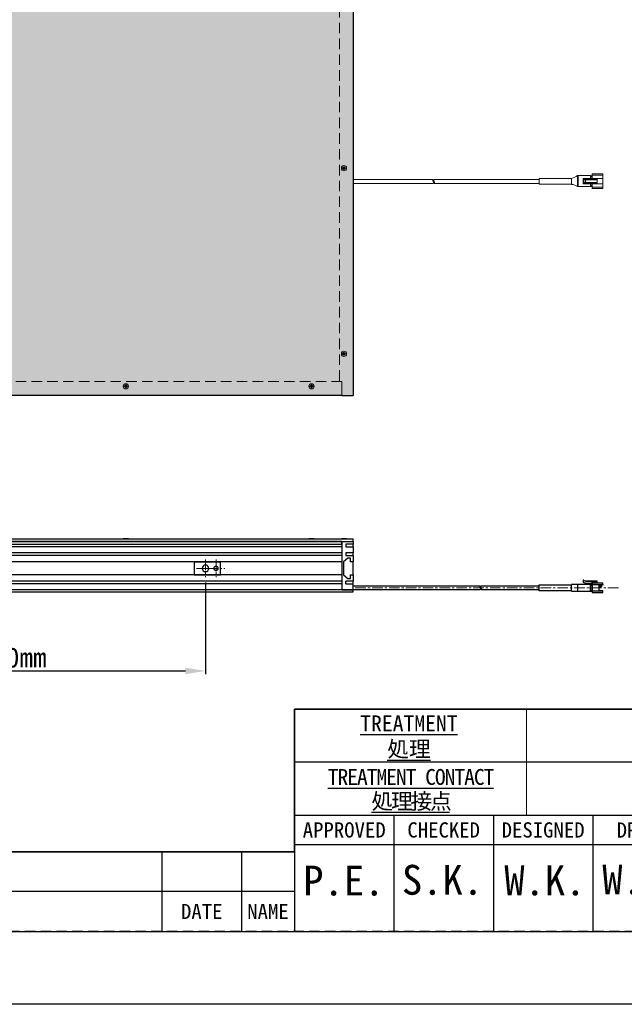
# Model space of a CAD drawing. Header units: millimetres. Extents: x 0 to 420, y 0 to 297.
# Tile 3 of 13: x 185 to 276, y 0 to 148. Entities that reach past the tile are written whole.
import ezdxf
from ezdxf.enums import TextEntityAlignment as Align

# ---------------------------------------------------------------- set-up
doc = ezdxf.new("R2010")
doc.units = ezdxf.units.MM
doc.header["$LTSCALE"] = 0.25
doc.linetypes.add('CENTER', pattern=[50.8, 31.75, -6.35, 6.35, -6.35])
doc.linetypes.add('HIDDEN', pattern=[9.525, 6.35, -3.175])
for name, color, linetype, lineweight in [('BASE', 7, 'Continuous', 25), ('C-SIDE COVER', 7, 'Continuous', 25), ('CABLE 3P', 7, 'Continuous', 20), ('CENTER', 1, 'CENTER', 9), ('DIFFUSER', 4, 'Continuous', 20), ('DIMENSION', 6, 'Continuous', 15), ('HIDDEN', 3, 'HIDDEN', 15), ('MXB8607', 7, 'Continuous', 20), ('SFB-4A6', 7, 'Continuous', 20), ('SIDE COVER', 7, 'Continuous', 25)]:
    doc.layers.add(name, color=color, linetype=linetype, lineweight=lineweight)
doc.layers.add('FORM', color=252, linetype='Continuous')
doc.layers.add('PAPER', color=254, linetype='Continuous', plot=False)
doc.styles.add('VS Standard', font='msgothic.ttc', dxfattribs={"height": 3})
doc.styles.add('VS Standard(小)', font='msgothic.ttc', dxfattribs={"height": 2.4})
doc.dimstyles.new('VS Standard x2', dxfattribs={"dimtxt": 3, "dimasz": 3, "dimexe": 0.5, "dimexo": 0.8, "dimgap": 0.5, "dimtad": 3, "dimlfac": 0.5, "dimrnd": 0.0001, "dimzin": 9, "dimdsep": 46, "dimtxsty": 'VS Standard', "dimcen": 0, "dimclrd": 256, "dimclre": 256, "dimclrt": 256, "dimaunit": 1, "dimadec": 0, "dimazin": 2, "dimtfac": 1, "dimtmove": 0, "dimatfit": 2, "dimfxl": 1, "dimtolj": 1, "dimtzin": 0, "dimarcsym": 0})

# ---------------------------------------------------------------- blocks, each defined once
blk = doc.blocks.new('表題欄金物用_ver3.0')
at = {"layer": 'FORM', "color": 0}
for p, q in [((-11, 44.5), (-191, 44.5)), ((-191, 44.5), (-191, 28.5)), ((-191, 40.5), (-191, 28.5)), ((-39, 36.5), (-191, 36.5)), ((-11, 36.5), (-191, 36.5)), ((-11, 28.5), (-191, 28.5)), ((-191, 28.5), (-191, 11)), ((-176, 28.5), (-176, 11)), ((-161, 28.5), (-161, 11)), ((-146, 28.5), (-146, 11)), ((-191, 24.12), (-96, 24.12)), ((-211, 23), (-272, 23)), ((-211, 23), (-211, 17)), ((-199, 23), (-211, 23)), ((-199, 23), (-199, 17)), ((-191, 23), (-199, 23)), ((-211, 17), (-272, 17)), ((-211, 17), (-211, 11)), ((-199, 17), (-211, 17)), ((-199, 17), (-199, 11)), ((-191, 17), (-199, 17)), ((-191, 11), (-11, 11))]:
    blk.add_line(p, q, dxfattribs=at)
at = {"layer": 'FORM', "color": 0, "linetype": 'HIDDEN', "lineweight": 9}
for q in [(-156, 44.5), (-156, 40.49)]:
    blk.add_line((-156, 28.49), q, dxfattribs=at)
at = {"layer": 'FORM', "color": 0, "linetype": 'Continuous', "lineweight": 9}
blk.add_line((-156, 28.49), (-156, 44.5), dxfattribs=at)
at = {"layer": 'FORM', "color": 0, "lineweight": 15}
blk.add_line((-191, 11), (-286, 11), dxfattribs=at)
at = {"layer": 'FORM', "color": 0, "attachment_point": 5}
for s, insert, char_height, width, style in [('{\\LTREATMENT}', (-173.74, 42.37), 2.4, 36.5, 'VS Standard(小)'), ('{\\L処理}', (-173.74, 38.37), 2.4, 36.5, 'VS Standard(小)'), ('{\\T0.9;\\LTREATMENT CONTACT}', (-173.5, 34.27), 2.4, 36.5, 'VS Standard(小)'), ('{\\T0.9;\\L処理接点}', (-173.5, 30.5), 2.4, 36.5, 'VS Standard(小)'), ('{\\fＭＳ ゴシック|b0|i0|c128|p49;APPROVED}', (-183.5, 26.28), 2.3, 15, 'VS Standard'), ('{\\fＭＳ ゴシック|b0|i0|c128|p49;CHECKED}', (-168.5, 26.28), 2.3, 15, 'VS Standard'), ('{\\fＭＳ ゴシック|b0|i0|c128|p49;DESIGNED}', (-153.5, 26.28), 2.3, 15, 'VS Standard'), ('{\\fＭＳ ゴシック|b0|i0|c128|p49;DRAWN}', (-138.5, 26.28), 2.3, 15, 'VS Standard'), ('{\\fMS Gothic|b0|i0|c128|p49;DATE}', (-204.99, 14), 2.3, 12, 'VS Standard'), ('NAME', (-195, 14), 2.3, 8, 'VS Standard')]:
    blk.add_mtext(s, dxfattribs=dict(at, insert=insert, char_height=char_height, width=width, style=style))
at = {"layer": 'FORM', "color": 0}
for tag, height, style, p in [('処理(英語)', 2.8, 'VS Standard', (-133.24, 42.37)), ('材料', 2.8, 'VS Standard', (-58.21, 42.72)), ('処理(日本語)', 2.8, 'VS Standard', (-133.24, 38.37)), ('一般面取', 2.8, 'VS Standard', (-58.25, 38.53)), ('処理接点(英語)', 2.8, 'VS Standard', (-132.94, 34.42)), ('仕上', 2.8, 'VS Standard', (-58.25, 34.53)), ('処理接点(日本語)', 2.8, 'VS Standard', (-133, 30.5)), ('偏芯', 2.8, 'VS Standard', (-58.25, 30.53)), ('一般公差', 2.4, 'VS Standard(小)', (-106, 26.31)), ('適用（機種名）', 3.6, 'VS Standard', (-44.78, 25.6)), ('角度', 2.4, 'VS Standard(小)', (-106, 21.94)), ('NAME', 3.5, 'VS Standard', (-44.75, 19.65)), ('SCALE', 2.4, 'VS Standard(小)', (-106, 17.56)), ('DRAW_NO.', 3.5, 'VS Standard', (-44.75, 13.82)), ('DATE', 2.4, 'VS Standard(小)', (-106, 13.19))]:
    blk.add_attdef(tag, text='', height=height, dxfattribs=dict(at, style=style)).set_placement(p, align=Align.MIDDLE_CENTER)
at = {"layer": 'FORM', "color": 0, "style": 'VS Standard'}
for tag, p in [('APPROVED', (-182.5, 15.06)), ('CHECKED', (-167.5, 15.18)), ('DESIGNED', (-152.5, 15.09)), ('DRAWN', (-137.5, 15.23))]:
    blk.add_attdef(tag, text='', height=4.5, dxfattribs=at).set_placement(p, align=Align.BOTTOM_CENTER)
blk = doc.blocks.new('*D17')
at = {"layer": 'Defpoints', "color": 0}
for p in [(132.47, 64.41), (213.06, 64.41), (213.06, 50.28)]:
    blk.add_point(p, dxfattribs=at)
at = {"layer": 'DIMENSION', "lineweight": -2}
for p, q in [((132.47, 63.61), (132.47, 49.78)), ((213.06, 63.61), (213.06, 49.78)), ((135.47, 50.28), (210.06, 50.28))]:
    blk.add_line(p, q, dxfattribs=at)
at = {"layer": 'DIMENSION'}
for points in [[(135.47, 50.78), (135.47, 49.78), (132.47, 50.28)], [(210.06, 49.78), (210.06, 50.78), (213.06, 50.28)]]:
    blk.add_solid(points, dxfattribs=at)
at = {"layer": 'DIMENSION', "insert": (172.77, 52.28), "char_height": 3, "attachment_point": 5, "style": 'VS Standard'}
blk.add_mtext('\\A1;{\\A1;Motion 20}～600mm', dxfattribs=at)

msp = doc.modelspace()

# ---------------------------------------------------------------- hatches: boundary and pattern name
at = {"layer": 'DIFFUSER'}
h = msp.add_hatch(dxfattribs=at)
h.set_pattern_fill('PLUSSES', color=256, scale=0.2, style=0)
h.paths.add_polyline_path([(110.7634, 93.5074), (110.7634, 91.8074), (233.6634, 91.8074), (235.3634, 91.8074), (235.3634, 123.8074), (235.3634, 124.4074), (235.3634, 203.8074), (235.3634, 204.4074), (235.3634, 214.7074), (235.3634, 216.4074), (112.4634, 216.4074), (110.7634, 216.4074)])

# ---------------------------------------------------------------- linework, layer by layer
msp.add_line((131.5, 11), (406.5, 11))
at = {"layer": 'BASE', "linetype": 'Continuous', "lineweight": 25}
for p, q in [((235.3634, 62.2011), (235.3634, 62.5011)), ((110.7634, 62.2011), (235.3634, 62.2011))]:
    msp.add_line(p, q, dxfattribs=at)
at = {"layer": 'C-SIDE COVER'}
for p in [(235.3634, 214.7074), (233.6634, 91.8074)]:
    msp.add_line(p, (235.3634, 91.8074), dxfattribs=at)
at = {"layer": 'C-SIDE COVER', "linetype": 'Continuous', "lineweight": 25}
for p, q in [((233.6634, 69.8011), (235.3634, 69.8011)), ((233.6634, 69.8011), (233.6634, 62.5011)), ((233.6634, 69.4011), (233.6634, 69.8011)), ((235.3634, 69.8011), (235.3634, 69.4011)), ((233.6634, 69.0011), (233.6634, 68.1011)), ((234.2634, 69.4011), (234.2634, 69.0011)), ((235.3634, 69.4011), (234.2634, 69.4011)), ((234.2634, 69.0011), (235.3634, 69.0011)), ((235.3634, 69.0011), (235.3634, 69.4011)), ((235.3634, 69.0011), (235.3634, 68.1011)), ((233.6634, 67.7011), (233.6634, 66.7511)), ((234.5634, 67.2765), (233.8908, 66.7511)), ((235.3634, 68.1011), (234.2634, 68.1011)), ((234.2634, 68.1011), (234.2634, 67.7011)), ((234.2634, 67.7011), (235.3634, 67.7011)), ((234.9634, 67.2765), (234.5634, 67.2765)), ((234.9634, 66.7511), (234.9634, 67.2765)), ((235.3634, 67.7011), (235.3634, 68.1011)), ((235.3634, 67.7011), (235.3634, 66.7511)), ((233.8908, 66.7511), (233.8908, 64.7511)), ((235.3634, 66.7511), (234.9634, 66.7511)), ((235.3634, 64.7511), (235.3634, 66.7511)), ((233.6634, 64.7511), (233.6634, 63.8011)), ((233.8908, 64.7511), (234.5634, 64.2256)), ((234.5634, 64.2256), (234.9634, 64.2256)), ((234.9634, 64.7511), (235.3634, 64.7511)), ((234.9634, 64.2256), (234.9634, 64.7511)), ((235.3634, 64.7511), (235.3634, 63.8011)), ((233.6634, 63.4011), (233.6634, 62.5011)), ((233.6634, 62.5011), (235.3634, 62.5011)), ((235.3634, 63.8011), (234.2634, 63.8011)), ((234.2634, 63.4011), (234.2634, 63.8011)), ((234.2634, 63.4011), (235.3634, 63.4011)), ((235.3634, 63.4011), (235.3634, 63.8011)), ((235.3634, 62.5011), (235.3634, 63.4011))]:
    msp.add_line(p, q, dxfattribs=at)
at = {"layer": 'CABLE 3P'}
for p, q in [((269.2007, 123.337), (269.2007, 124.977)), ((269.2007, 124.977), (269.2632, 124.977)), ((269.2632, 124.977), (271.1207, 124.977)), ((269.2632, 124.977), (269.2632, 123.337)), ((271.1207, 124.977), (271.1207, 124.557)), ((271.3207, 124.957), (271.1207, 124.957)), ((271.1207, 124.857), (271.3207, 124.857)), ((271.3207, 124.957), (271.3207, 124.857)), ((271.4207, 124.857), (271.3207, 124.857)), ((271.3207, 124.857), (271.3207, 124.557)), ((273.0207, 125.257), (271.4207, 125.257)), ((271.4207, 125.257), (271.4207, 125.057)), ((271.4207, 125.057), (271.4207, 124.557)), ((271.4207, 125.057), (273.0207, 125.057)), ((273.0207, 125.057), (273.0207, 125.257)), ((273.0207, 124.557), (273.0207, 125.057)), ((247.4211, 124.4074), (235.3634, 124.4074)), ((235.3634, 124.4074), (235.3634, 123.8074)), ((247.4211, 123.8074), (235.3634, 123.8074)), ((263.4207, 124.4074), (247.5811, 124.4074)), ((263.4207, 123.8074), (247.5811, 123.8074)), ((268.3007, 124.557), (263.4207, 124.557)), ((263.4207, 124.557), (263.4207, 124.117)), ((263.4207, 123.677), (263.4207, 124.117)), ((268.3007, 123.677), (263.4207, 123.677)), ((268.3007, 123.667), (268.3007, 124.567)), ((269.2632, 123.337), (269.2007, 123.337)), ((271.1207, 123.337), (269.2632, 123.337)), ((270.0435, 124.557), (270.1435, 124.557)), ((270.0435, 124.557), (270.0435, 123.757)), ((270.1435, 123.757), (270.0435, 123.757)), ((270.1435, 124.557), (270.3707, 124.557)), ((270.1435, 124.557), (270.1435, 123.757)), ((270.3707, 123.757), (270.1435, 123.757)), ((270.2795, 124.437), (270.2795, 124.377)), ((270.2795, 124.437), (270.2878, 124.437)), ((270.2795, 124.377), (270.2878, 124.377)), ((270.2795, 123.937), (270.2795, 123.877)), ((270.2795, 123.937), (270.2878, 123.937)), ((270.2795, 123.877), (270.2878, 123.877)), ((270.2878, 124.437), (272.1507, 124.437)), ((270.2878, 124.377), (270.2878, 124.437)), ((272.1507, 124.377), (270.2878, 124.377)), ((270.2878, 123.877), (270.2878, 123.937)), ((270.2878, 123.937), (272.1507, 123.937)), ((272.1507, 123.877), (270.2878, 123.877)), ((270.3707, 124.477), (270.3668, 124.477)), ((270.3668, 124.337), (270.3707, 124.337)), ((270.3707, 123.977), (270.3668, 123.977)), ((270.3668, 123.837), (270.3707, 123.837)), ((270.3707, 124.557), (272.1707, 124.557)), ((270.3707, 124.557), (270.3707, 124.477)), ((270.3707, 124.337), (270.3707, 123.977)), ((270.3707, 123.837), (270.3707, 123.757)), ((272.1707, 123.757), (270.3707, 123.757)), ((272.1707, 124.457), (270.3751, 124.457)), ((270.3751, 124.357), (272.1707, 124.357)), ((272.1707, 123.957), (270.3751, 123.957)), ((270.3751, 123.857), (272.1707, 123.857)), ((271.1207, 123.757), (271.1207, 123.337)), ((271.3207, 123.457), (271.1207, 123.457)), ((271.1207, 123.357), (271.3207, 123.357)), ((271.3207, 123.757), (271.3207, 123.457)), ((271.3207, 123.457), (271.4207, 123.457)), ((271.3207, 123.457), (271.3207, 123.357)), ((271.4207, 123.757), (271.4207, 123.257)), ((271.4207, 123.257), (271.4207, 123.057)), ((273.0207, 123.257), (271.4207, 123.257)), ((272.1507, 124.437), (272.1707, 124.457)), ((272.1507, 124.437), (272.1507, 124.377)), ((272.1507, 124.377), (272.1707, 124.357)), ((272.1507, 123.937), (272.1707, 123.957)), ((272.1507, 123.937), (272.1507, 123.877)), ((272.1507, 123.877), (272.1707, 123.857)), ((272.1707, 124.557), (272.1707, 124.457)), ((273.0207, 124.557), (272.1707, 124.557)), ((272.1707, 124.357), (272.1707, 124.457)), ((272.1707, 124.357), (272.1707, 123.957)), ((272.1707, 123.857), (272.1707, 123.957)), ((272.1707, 123.857), (272.1707, 123.757)), ((272.1707, 123.757), (273.0207, 123.757)), ((273.0207, 123.757), (273.0207, 124.557)), ((273.0207, 123.757), (273.0207, 123.257)), ((273.0207, 123.057), (273.0207, 123.257)), ((271.4207, 123.057), (273.0207, 123.057))]:
    msp.add_line(p, q, dxfattribs=at)
at = {"layer": 'CABLE 3P', "linetype": 'Continuous', "lineweight": 25}
for p, q in [((270.1435, 63.9511), (270.0435, 63.9511)), ((270.0435, 63.9511), (270.0435, 63.6511)), ((270.1435, 63.9052), (270.1435, 63.9511)), ((270.3707, 63.8011), (270.1435, 63.9052)), ((235.3634, 63.1011), (254.5044, 63.1011)), ((254.5044, 62.5011), (235.3634, 62.5011)), ((254.6516, 63.1011), (263.4207, 63.1011)), ((263.4207, 62.5011), (254.6516, 62.5011)), ((263.4207, 62.3611), (263.4207, 63.2411)), ((263.4207, 63.2411), (268.3007, 63.2411)), ((268.3007, 62.3011), (268.3007, 63.3011)), ((269.2007, 63.3011), (268.3007, 63.3011)), ((269.2007, 63.3011), (269.2007, 62.3011)), ((271.1207, 63.3111), (269.2632, 63.3111)), ((270.0435, 63.6511), (270.3707, 63.5011)), ((272.1507, 63.8411), (270.2878, 63.8411)), ((270.3751, 63.8211), (270.2878, 63.8411)), ((270.3668, 63.8029), (270.3751, 63.8211)), ((272.1707, 63.8011), (270.3707, 63.8011)), ((270.3707, 63.5011), (271.1707, 63.5011)), ((270.4187, 63.8011), (270.3751, 63.8211)), ((270.3751, 63.8211), (272.1707, 63.8211)), ((271.1207, 62.2911), (271.1207, 63.3111)), ((271.3207, 63.3011), (271.1207, 63.3011)), ((271.1207, 63.2011), (271.3207, 63.2011)), ((271.3207, 62.4011), (271.1207, 62.4011)), ((271.1707, 63.5011), (271.1707, 63.3011)), ((271.3207, 63.3011), (271.3207, 63.2011)), ((271.3207, 63.2011), (271.3207, 62.4011)), ((271.3207, 63.2011), (271.4207, 63.2011)), ((271.3207, 62.4011), (271.3207, 62.3011)), ((271.3207, 62.4011), (271.4207, 62.4011)), ((271.3707, 63.3145), (271.3707, 63.6011)), ((271.3707, 63.6011), (272.1707, 63.6011)), ((271.4207, 63.6011), (271.4207, 63.5011)), ((273.0207, 63.5011), (271.4207, 63.5011)), ((271.4207, 63.5011), (271.4207, 63.3011)), ((271.4207, 63.3011), (273.0207, 63.3011)), ((271.4207, 63.3011), (271.4207, 62.3011)), ((272.1707, 63.8011), (272.1707, 63.8211)), ((272.1707, 63.6011), (272.1707, 63.8011)), ((272.1707, 63.5011), (272.1707, 63.6011)), ((272.4207, 63.2011), (272.4207, 62.4011)), ((273.0207, 63.2011), (272.4207, 63.2011)), ((272.4207, 63.0911), (272.7724, 63.0911)), ((272.7807, 63.0711), (272.4207, 63.0711)), ((272.4207, 63.0311), (272.7807, 63.0311)), ((272.7724, 63.0111), (272.4207, 63.0111)), ((272.4207, 62.4011), (273.0207, 62.4011)), ((272.7724, 63.0911), (272.8024, 63.0911)), ((272.8024, 63.0111), (272.7724, 63.0111)), ((272.8207, 63.0711), (272.7807, 63.0711)), ((272.7807, 63.0311), (272.7807, 63.0711)), ((272.7807, 63.0311), (272.8207, 63.0311)), ((272.8207, 63.0863), (272.8207, 63.0711)), ((272.8207, 63.0711), (272.8207, 63.0311)), ((272.8207, 63.0311), (272.8207, 63.0158)), ((273.0207, 63.3011), (273.0207, 63.5011)), ((273.0207, 63.3011), (273.0207, 63.2011)), ((273.0207, 62.3011), (273.0207, 62.4011)), ((268.3007, 62.3611), (263.4207, 62.3611)), ((268.3007, 62.3011), (269.2007, 62.3011)), ((269.2007, 62.2911), (269.2007, 62.3011)), ((269.2007, 62.2911), (271.1207, 62.2911)), ((271.1207, 62.3011), (271.3207, 62.3011)), ((271.4207, 62.3011), (271.4207, 62.1011)), ((273.0207, 62.3011), (271.4207, 62.3011)), ((271.4207, 62.1011), (273.0207, 62.1011)), ((273.0207, 62.1011), (273.0207, 62.3011))]:
    msp.add_line(p, q, dxfattribs=at)
at = {"layer": 'CABLE 3P'}
for centre, radius, start, end in [((267.7771, 126.9092), 2.4, 282.601547, 306.382256), ((271.3207, 125.057), 0.1, 270, 0), ((247.6611, 124.2574), 0.283, 147.994617, 212.005383), ((247.1811, 124.2574), 0.283, 327.994617, 32.005383), ((247.1811, 123.9574), 0.283, 327.994617, 32.005383), ((247.8211, 124.2574), 0.283, 147.994617, 212.005383), ((247.8211, 123.9574), 0.283, 147.994617, 212.005383), ((247.3411, 123.9574), 0.283, 327.994617, 32.005383), ((267.9412, 121.2941), 2.4, 58.343882, 81.383512), ((270.385, 124.4728), 0.0187, 167.242859, 237.996871), ((270.385, 124.3411), 0.0187, 122.003129, 192.757141), ((270.385, 123.9728), 0.0187, 167.242859, 237.996871), ((270.385, 123.8411), 0.0187, 122.003129, 192.757141), ((270.4088, 124.5008), 0.0449, 212.003129, 282.757141), ((270.4088, 124.3132), 0.0449, 77.242859, 147.996871), ((270.4088, 124.0008), 0.0449, 212.003129, 282.757141), ((270.4088, 123.8132), 0.0449, 77.242859, 147.996871), ((271.3207, 123.257), 0.1, 0, 90), ((254.7644, 62.9536), 0.2934, 149.818965, 211.312243), ((254.2576, 62.6589), 0.293, 327.409179, 30.203585), ((254.2379, 62.9484), 0.3127, 331.901185, 29.230022), ((254.9113, 62.9519), 0.2995, 150.131665, 210.245177), ((254.9109, 62.6502), 0.2991, 149.713291, 209.909867), ((254.3857, 62.652), 0.3057, 330.428121, 29.195037)]:
    msp.add_arc(centre, radius, start, end, dxfattribs=at)
at = {"layer": 'CABLE 3P', "linetype": 'Continuous', "lineweight": 25}
for centre, radius, start, end in [((269.2632, 63.1111), 0.2, 90, 108.194872), ((271.3207, 63.4011), 0.1, 270, 0), ((272.1507, 63.8211), 0.02, 0, 90), ((272.7624, 63.0752), 0.0187, 347.23561, 57.76439), ((272.7624, 63.0269), 0.0187, 302.23561, 12.76439), ((272.8029, 63.0552), 0.0359, 60.219234, 90.70922), ((272.8029, 63.047), 0.0359, 269.29078, 299.780766), ((271.3207, 62.2011), 0.1, 0, 90)]:
    msp.add_arc(centre, radius, start, end, dxfattribs=at)
at = {"layer": 'CABLE 3P'}
for points in [[(270.3668, 124.477), (270.3156, 124.477), (270.2795, 124.4604), (270.2795, 124.437)], [(270.2795, 124.377), (270.2795, 124.3535), (270.3156, 124.337), (270.3668, 124.337)], [(270.3668, 123.977), (270.3156, 123.977), (270.2795, 123.9604), (270.2795, 123.937)], [(270.2795, 123.877), (270.2795, 123.8535), (270.3156, 123.837), (270.3668, 123.837)], [(270.2878, 124.437), (270.2878, 124.4487), (270.324, 124.457), (270.3751, 124.457)], [(270.3751, 124.357), (270.324, 124.357), (270.2878, 124.3653), (270.2878, 124.377)], [(270.2878, 123.937), (270.2878, 123.9487), (270.324, 123.957), (270.3751, 123.957)], [(270.3751, 123.857), (270.324, 123.857), (270.2878, 123.8653), (270.2878, 123.877)]]:
    msp.add_rational_spline(points, [1, 0.804737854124, 0.804737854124, 1], degree=3, dxfattribs=at)
at = {"layer": 'CENTER', "ltscale": 0.2}
for p, q in [((213.0634, 67.0892), (213.0634, 64.413)), ((214.6634, 67.0892), (214.6634, 64.413)), ((211.7253, 65.7511), (214.4015, 65.7511)), ((213.3253, 65.7511), (216.0015, 65.7511)), ((275.3634, 62.8011), (235.3634, 62.8011))]:
    msp.add_line(p, q, dxfattribs=at)
at = {"layer": 'DIFFUSER', "linetype": 'Continuous', "lineweight": 25}
for p, q in [((110.7634, 70.2011), (235.3634, 70.2011)), ((110.7634, 69.8011), (235.3634, 69.8011)), ((235.3634, 69.8011), (235.3634, 70.2011))]:
    msp.add_line(p, q, dxfattribs=at)
at = {"layer": 'FORM'}
for p, q in [((226.5, 23), (226.5, 44.5)), ((226.5, 44.5), (406.5, 44.5)), ((131.5, 23), (226.5, 23))]:
    msp.add_line(p, q, dxfattribs=at)
at = {"layer": 'FORM', "linetype": 'HIDDEN'}
msp.add_lwpolyline([(13.5, 286), (406.5, 286), (406.5, 11), (13.5, 11)], close=True, dxfattribs=at)
at = {"layer": 'HIDDEN'}
for p, q in [((233.2634, 214.7074), (233.2634, 93.9074)), ((233.6634, 93.9074), (112.8634, 93.9074)), ((233.2634, 93.9074), (233.6634, 93.9074)), ((233.2634, 93.9074), (233.6634, 93.9074)), ((233.2634, 93.9074), (233.6634, 93.9074)), ((233.6634, 91.8074), (233.6634, 93.9074)), ((233.6634, 93.9074), (233.6634, 91.8074)), ((233.6634, 91.8074), (233.6634, 93.9074)), ((233.6634, 91.8074), (233.6634, 93.9074)), ((233.6634, 93.9074), (233.6634, 91.8074)), ((233.6634, 93.9074), (233.6634, 91.8074))]:
    msp.add_line(p, q, dxfattribs=at)
at = {"layer": 'MXB8607', "linetype": 'Continuous', "lineweight": 25}
for p, q in [((233.9134, 126.1574), (233.9134, 126.3074)), ((233.9134, 126.3074), (234.0134, 126.3074)), ((233.9426, 126.2781), (233.9134, 126.3074)), ((233.9426, 126.1281), (233.9426, 126.2781)), ((233.9426, 126.2781), (233.9841, 126.2781)), ((233.9841, 126.2781), (234.0134, 126.3074)), ((233.9841, 126.2781), (233.9841, 126.1281)), ((234.0134, 126.3074), (234.0134, 126.1574)), ((233.7634, 126.0574), (233.7634, 126.1574)), ((233.7926, 126.1281), (233.7634, 126.1574)), ((233.7634, 126.1574), (233.9134, 126.1574)), ((233.7926, 126.0866), (233.7634, 126.0574)), ((233.9134, 126.0574), (233.7634, 126.0574)), ((233.7926, 126.0866), (233.7926, 126.1281)), ((233.7926, 126.1281), (233.9426, 126.1281)), ((233.9426, 126.0866), (233.7926, 126.0866)), ((233.9426, 126.1281), (233.9134, 126.1574)), ((233.9426, 126.0866), (233.9134, 126.0574)), ((233.9134, 125.9074), (233.9134, 126.0574)), ((233.9426, 125.9366), (233.9134, 125.9074)), ((234.0134, 125.9074), (233.9134, 125.9074)), ((233.9426, 125.9366), (233.9426, 126.0866)), ((233.9841, 125.9366), (233.9426, 125.9366)), ((234.0134, 126.1574), (233.9841, 126.1281)), ((233.9841, 126.1281), (234.1341, 126.1281)), ((234.1341, 126.0866), (233.9841, 126.0866)), ((233.9841, 126.0866), (234.0134, 126.0574)), ((233.9841, 126.0866), (233.9841, 125.9366)), ((233.9841, 125.9366), (234.0134, 125.9074)), ((234.0134, 126.1574), (234.1634, 126.1574)), ((234.1634, 126.0574), (234.0134, 126.0574)), ((234.0134, 126.0574), (234.0134, 125.9074)), ((234.1341, 126.1281), (234.1634, 126.1574)), ((234.1341, 126.1281), (234.1341, 126.0866)), ((234.1341, 126.0866), (234.1634, 126.0574)), ((234.1634, 126.1574), (234.1634, 126.0574)), ((233.7634, 98.0574), (233.7634, 98.1574)), ((233.7926, 98.1281), (233.7634, 98.1574)), ((233.7634, 98.1574), (233.9134, 98.1574)), ((233.7926, 98.0866), (233.7634, 98.0574)), ((233.9134, 98.0574), (233.7634, 98.0574)), ((233.7926, 98.0866), (233.7926, 98.1281)), ((233.7926, 98.1281), (233.9426, 98.1281)), ((233.9426, 98.0866), (233.7926, 98.0866)), ((233.9134, 98.1574), (233.9134, 98.3074)), ((233.9134, 98.3074), (234.0134, 98.3074)), ((233.9426, 98.2781), (233.9134, 98.3074)), ((233.9426, 98.1281), (233.9134, 98.1574)), ((233.9426, 98.0866), (233.9134, 98.0574)), ((233.9134, 97.9074), (233.9134, 98.0574)), ((233.9426, 98.1281), (233.9426, 98.2781)), ((233.9426, 98.2781), (233.9841, 98.2781)), ((233.9426, 97.9366), (233.9426, 98.0866)), ((233.9841, 98.2781), (234.0134, 98.3074)), ((233.9841, 98.2781), (233.9841, 98.1281)), ((234.0134, 98.1574), (233.9841, 98.1281)), ((233.9841, 98.1281), (234.1341, 98.1281)), ((234.1341, 98.0866), (233.9841, 98.0866)), ((233.9841, 98.0866), (234.0134, 98.0574)), ((233.9841, 98.0866), (233.9841, 97.9366)), ((234.0134, 98.3074), (234.0134, 98.1574)), ((234.0134, 98.1574), (234.1634, 98.1574)), ((234.1634, 98.0574), (234.0134, 98.0574)), ((234.0134, 98.0574), (234.0134, 97.9074)), ((234.1341, 98.1281), (234.1634, 98.1574)), ((234.1341, 98.1281), (234.1341, 98.0866)), ((234.1341, 98.0866), (234.1634, 98.0574)), ((234.1634, 98.1574), (234.1634, 98.0574)), ((233.9426, 97.9366), (233.9134, 97.9074)), ((234.0134, 97.9074), (233.9134, 97.9074)), ((233.9841, 97.9366), (233.9426, 97.9366)), ((233.9841, 97.9366), (234.0134, 97.9074)), ((200.8634, 93.1574), (200.8634, 93.2574)), ((200.8634, 93.2574), (201.0134, 93.2574)), ((200.8926, 93.2281), (200.8634, 93.2574)), ((200.8926, 93.1866), (200.8634, 93.1574)), ((201.0134, 93.1574), (200.8634, 93.1574)), ((200.8926, 93.1866), (200.8926, 93.2281)), ((200.8926, 93.2281), (201.0426, 93.2281)), ((201.0426, 93.1866), (200.8926, 93.1866)), ((201.0426, 93.3781), (201.0134, 93.4074)), ((201.0134, 93.2574), (201.0134, 93.4074)), ((201.0134, 93.4074), (201.1134, 93.4074)), ((201.0426, 93.2281), (201.0134, 93.2574)), ((201.0426, 93.1866), (201.0134, 93.1574)), ((201.0134, 93.0074), (201.0134, 93.1574)), ((201.0426, 93.0366), (201.0134, 93.0074)), ((201.1134, 93.0074), (201.0134, 93.0074)), ((201.0426, 93.2281), (201.0426, 93.3781)), ((201.0426, 93.3781), (201.0841, 93.3781)), ((201.0426, 93.0366), (201.0426, 93.1866)), ((201.0841, 93.0366), (201.0426, 93.0366)), ((201.0841, 93.3781), (201.1134, 93.4074)), ((201.0841, 93.3781), (201.0841, 93.2281)), ((201.0841, 93.2281), (201.1134, 93.2574)), ((201.0841, 93.2281), (201.2341, 93.2281)), ((201.2341, 93.1866), (201.0841, 93.1866)), ((201.1134, 93.1574), (201.0841, 93.1866)), ((201.0841, 93.1866), (201.0841, 93.0366)), ((201.0841, 93.0366), (201.1134, 93.0074)), ((201.1134, 93.4074), (201.1134, 93.2574)), ((201.1134, 93.2574), (201.2634, 93.2574)), ((201.2634, 93.1574), (201.1134, 93.1574)), ((201.1134, 93.1574), (201.1134, 93.0074)), ((201.2341, 93.2281), (201.2634, 93.2574)), ((201.2341, 93.2281), (201.2341, 93.1866)), ((201.2341, 93.1866), (201.2634, 93.1574)), ((201.2634, 93.2574), (201.2634, 93.1574)), ((228.8634, 93.1574), (228.8634, 93.2574)), ((228.8634, 93.2574), (229.0134, 93.2574)), ((228.8926, 93.2281), (228.8634, 93.2574)), ((228.8926, 93.1866), (228.8634, 93.1574)), ((229.0134, 93.1574), (228.8634, 93.1574)), ((228.8926, 93.1866), (228.8926, 93.2281)), ((228.8926, 93.2281), (229.0426, 93.2281)), ((229.0426, 93.1866), (228.8926, 93.1866)), ((229.0426, 93.3781), (229.0134, 93.4074)), ((229.0134, 93.2574), (229.0134, 93.4074)), ((229.0134, 93.4074), (229.1134, 93.4074)), ((229.0426, 93.2281), (229.0134, 93.2574)), ((229.0426, 93.1866), (229.0134, 93.1574)), ((229.0134, 93.0074), (229.0134, 93.1574)), ((229.0426, 93.0366), (229.0134, 93.0074)), ((229.1134, 93.0074), (229.0134, 93.0074)), ((229.0426, 93.2281), (229.0426, 93.3781)), ((229.0426, 93.3781), (229.0841, 93.3781)), ((229.0426, 93.0366), (229.0426, 93.1866)), ((229.0841, 93.0366), (229.0426, 93.0366)), ((229.0841, 93.3781), (229.1134, 93.4074)), ((229.0841, 93.3781), (229.0841, 93.2281)), ((229.0841, 93.2281), (229.1134, 93.2574)), ((229.0841, 93.2281), (229.2341, 93.2281)), ((229.2341, 93.1866), (229.0841, 93.1866)), ((229.1134, 93.1574), (229.0841, 93.1866)), ((229.0841, 93.1866), (229.0841, 93.0366)), ((229.0841, 93.0366), (229.1134, 93.0074)), ((229.1134, 93.4074), (229.1134, 93.2574)), ((229.1134, 93.2574), (229.2634, 93.2574)), ((229.2634, 93.1574), (229.1134, 93.1574)), ((229.1134, 93.1574), (229.1134, 93.0074)), ((229.2341, 93.2281), (229.2634, 93.2574)), ((229.2341, 93.2281), (229.2341, 93.1866)), ((229.2341, 93.1866), (229.2634, 93.1574)), ((229.2634, 93.2574), (229.2634, 93.1574))]:
    msp.add_line(p, q, dxfattribs=at)
at = {"layer": 'MXB8607'}
for p, q in [((233.9134, 126.1574), (233.9134, 126.3074)), ((233.9134, 126.3074), (234.0134, 126.3074)), ((233.9426, 126.2781), (233.9134, 126.3074)), ((233.9426, 126.1281), (233.9426, 126.2781)), ((233.9426, 126.2781), (233.9841, 126.2781)), ((233.9841, 126.2781), (234.0134, 126.3074)), ((233.9841, 126.2781), (233.9841, 126.1281)), ((234.0134, 126.3074), (234.0134, 126.1574)), ((233.7634, 126.0574), (233.7634, 126.1574)), ((233.7634, 126.1574), (233.9134, 126.1574)), ((233.7926, 126.1281), (233.7634, 126.1574)), ((233.7926, 126.0866), (233.7634, 126.0574)), ((233.9134, 126.0574), (233.7634, 126.0574)), ((233.7926, 126.0866), (233.7926, 126.1281)), ((233.7926, 126.1281), (233.9426, 126.1281)), ((233.9426, 126.0866), (233.7926, 126.0866)), ((233.9426, 126.1281), (233.9134, 126.1574)), ((233.9426, 126.0866), (233.9134, 126.0574)), ((233.9134, 125.9074), (233.9134, 126.0574)), ((233.9426, 125.9366), (233.9134, 125.9074)), ((234.0134, 125.9074), (233.9134, 125.9074)), ((233.9426, 125.9366), (233.9426, 126.0866)), ((233.9841, 125.9366), (233.9426, 125.9366)), ((234.0134, 126.1574), (233.9841, 126.1281)), ((233.9841, 126.1281), (234.1341, 126.1281)), ((234.1341, 126.0866), (233.9841, 126.0866)), ((233.9841, 126.0866), (234.0134, 126.0574)), ((233.9841, 126.0866), (233.9841, 125.9366)), ((233.9841, 125.9366), (234.0134, 125.9074)), ((234.0134, 126.1574), (234.1634, 126.1574)), ((234.1634, 126.0574), (234.0134, 126.0574)), ((234.0134, 126.0574), (234.0134, 125.9074)), ((234.1341, 126.1281), (234.1634, 126.1574)), ((234.1341, 126.1281), (234.1341, 126.0866)), ((234.1341, 126.0866), (234.1634, 126.0574)), ((234.1634, 126.1574), (234.1634, 126.0574)), ((233.7634, 98.0574), (233.7634, 98.1574)), ((233.7634, 98.1574), (233.9134, 98.1574)), ((233.7926, 98.1281), (233.7634, 98.1574)), ((233.7926, 98.0866), (233.7634, 98.0574)), ((233.9134, 98.0574), (233.7634, 98.0574)), ((233.7926, 98.0866), (233.7926, 98.1281)), ((233.7926, 98.1281), (233.9426, 98.1281)), ((233.9426, 98.0866), (233.7926, 98.0866)), ((233.9134, 98.1574), (233.9134, 98.3074)), ((233.9134, 98.3074), (234.0134, 98.3074)), ((233.9426, 98.2781), (233.9134, 98.3074)), ((233.9426, 98.1281), (233.9134, 98.1574)), ((233.9426, 98.0866), (233.9134, 98.0574)), ((233.9134, 97.9074), (233.9134, 98.0574)), ((233.9426, 98.1281), (233.9426, 98.2781)), ((233.9426, 98.2781), (233.9841, 98.2781)), ((233.9426, 97.9366), (233.9426, 98.0866)), ((233.9841, 98.2781), (234.0134, 98.3074)), ((233.9841, 98.2781), (233.9841, 98.1281)), ((234.0134, 98.1574), (233.9841, 98.1281)), ((233.9841, 98.1281), (234.1341, 98.1281)), ((234.1341, 98.0866), (233.9841, 98.0866)), ((233.9841, 98.0866), (234.0134, 98.0574)), ((233.9841, 98.0866), (233.9841, 97.9366)), ((234.0134, 98.3074), (234.0134, 98.1574)), ((234.0134, 98.1574), (234.1634, 98.1574)), ((234.1634, 98.0574), (234.0134, 98.0574)), ((234.0134, 98.0574), (234.0134, 97.9074)), ((234.1341, 98.1281), (234.1634, 98.1574)), ((234.1341, 98.1281), (234.1341, 98.0866)), ((234.1341, 98.0866), (234.1634, 98.0574)), ((234.1634, 98.1574), (234.1634, 98.0574)), ((233.9426, 97.9366), (233.9134, 97.9074)), ((234.0134, 97.9074), (233.9134, 97.9074)), ((233.9841, 97.9366), (233.9426, 97.9366)), ((233.9841, 97.9366), (234.0134, 97.9074)), ((200.8634, 93.1574), (200.8634, 93.2574)), ((200.8634, 93.2574), (201.0134, 93.2574)), ((200.8926, 93.2281), (200.8634, 93.2574)), ((200.8926, 93.1866), (200.8634, 93.1574)), ((201.0134, 93.1574), (200.8634, 93.1574)), ((200.8926, 93.1866), (200.8926, 93.2281)), ((200.8926, 93.2281), (201.0426, 93.2281)), ((201.0426, 93.1866), (200.8926, 93.1866)), ((201.0426, 93.3781), (201.0134, 93.4074)), ((201.0134, 93.2574), (201.0134, 93.4074)), ((201.0134, 93.4074), (201.1134, 93.4074)), ((201.0426, 93.2281), (201.0134, 93.2574)), ((201.0426, 93.1866), (201.0134, 93.1574)), ((201.0134, 93.0074), (201.0134, 93.1574)), ((201.0426, 93.0366), (201.0134, 93.0074)), ((201.1134, 93.0074), (201.0134, 93.0074)), ((201.0426, 93.2281), (201.0426, 93.3781)), ((201.0426, 93.3781), (201.0841, 93.3781)), ((201.0426, 93.0366), (201.0426, 93.1866)), ((201.0841, 93.0366), (201.0426, 93.0366)), ((201.0841, 93.3781), (201.1134, 93.4074)), ((201.0841, 93.3781), (201.0841, 93.2281)), ((201.0841, 93.2281), (201.1134, 93.2574)), ((201.0841, 93.2281), (201.2341, 93.2281)), ((201.2341, 93.1866), (201.0841, 93.1866)), ((201.1134, 93.1574), (201.0841, 93.1866)), ((201.0841, 93.1866), (201.0841, 93.0366)), ((201.0841, 93.0366), (201.1134, 93.0074)), ((201.1134, 93.4074), (201.1134, 93.2574)), ((201.1134, 93.2574), (201.2634, 93.2574)), ((201.2634, 93.1574), (201.1134, 93.1574)), ((201.1134, 93.1574), (201.1134, 93.0074)), ((201.2341, 93.2281), (201.2634, 93.2574)), ((201.2341, 93.2281), (201.2341, 93.1866)), ((201.2341, 93.1866), (201.2634, 93.1574)), ((201.2634, 93.2574), (201.2634, 93.1574)), ((228.8634, 93.1574), (228.8634, 93.2574)), ((228.8634, 93.2574), (229.0134, 93.2574)), ((228.8926, 93.2281), (228.8634, 93.2574)), ((228.8926, 93.1866), (228.8634, 93.1574)), ((229.0134, 93.1574), (228.8634, 93.1574)), ((228.8926, 93.1866), (228.8926, 93.2281)), ((228.8926, 93.2281), (229.0426, 93.2281)), ((229.0426, 93.1866), (228.8926, 93.1866)), ((229.0426, 93.3781), (229.0134, 93.4074)), ((229.0134, 93.2574), (229.0134, 93.4074)), ((229.0134, 93.4074), (229.1134, 93.4074)), ((229.0426, 93.2281), (229.0134, 93.2574)), ((229.0426, 93.1866), (229.0134, 93.1574)), ((229.0134, 93.0074), (229.0134, 93.1574)), ((229.0426, 93.0366), (229.0134, 93.0074)), ((229.1134, 93.0074), (229.0134, 93.0074)), ((229.0426, 93.2281), (229.0426, 93.3781)), ((229.0426, 93.3781), (229.0841, 93.3781)), ((229.0426, 93.0366), (229.0426, 93.1866)), ((229.0841, 93.0366), (229.0426, 93.0366)), ((229.0841, 93.3781), (229.1134, 93.4074)), ((229.0841, 93.3781), (229.0841, 93.2281)), ((229.0841, 93.2281), (229.1134, 93.2574)), ((229.0841, 93.2281), (229.2341, 93.2281)), ((229.2341, 93.1866), (229.0841, 93.1866)), ((229.1134, 93.1574), (229.0841, 93.1866)), ((229.0841, 93.1866), (229.0841, 93.0366)), ((229.0841, 93.0366), (229.1134, 93.0074)), ((229.1134, 93.4074), (229.1134, 93.2574)), ((229.1134, 93.2574), (229.2634, 93.2574)), ((229.2634, 93.1574), (229.1134, 93.1574)), ((229.1134, 93.1574), (229.1134, 93.0074)), ((229.2341, 93.2281), (229.2634, 93.2574)), ((229.2341, 93.2281), (229.2341, 93.1866)), ((229.2341, 93.1866), (229.2634, 93.1574)), ((229.2634, 93.2574), (229.2634, 93.1574)), ((200.6684, 70.2511), (200.6684, 70.2011)), ((201.4584, 70.2511), (200.6684, 70.2511)), ((201.4584, 70.2011), (200.6684, 70.2011)), ((201.4584, 70.2511), (201.4584, 70.2011)), ((201.4584, 70.2511), (201.4584, 70.2011)), ((228.6684, 70.2511), (228.6684, 70.2011)), ((229.4584, 70.2511), (228.6684, 70.2511)), ((229.4584, 70.2011), (228.6684, 70.2011)), ((229.4584, 70.2511), (229.4584, 70.2011)), ((229.4584, 70.2511), (229.4584, 70.2011)), ((233.5684, 70.2511), (233.5684, 70.2011)), ((234.3584, 70.2511), (233.5684, 70.2511)), ((234.3584, 70.2011), (233.5684, 70.2011)), ((234.3584, 70.2511), (234.3584, 70.2011)), ((234.3584, 70.2511), (234.3584, 70.2011))]:
    msp.add_line(p, q, dxfattribs=at)
for centre in [(233.9634, 126.1074), (233.9634, 98.1074), (201.0634, 93.2074), (229.0634, 93.2074)]:
    msp.add_circle(centre, 0.395, dxfattribs=at)
at = {"layer": 'PAPER'}
msp.add_lwpolyline([(0, 297), (420, 297), (420, 0), (0, 0)], close=True, dxfattribs=at)
at = {"layer": 'SFB-4A6', "linetype": 'Continuous', "lineweight": 25}
for p, q in [((211.3634, 66.7511), (211.3634, 66.7311)), ((211.3634, 66.7311), (215.3634, 66.7311)), ((211.3634, 66.7311), (211.3634, 64.7711)), ((215.3634, 66.7311), (215.3634, 66.7511)), ((215.3634, 64.7711), (215.3634, 66.7311)), ((211.3634, 64.7711), (215.3634, 64.7711)), ((211.3634, 64.7711), (211.3634, 64.7511)), ((215.3634, 64.7511), (215.3634, 64.7711))]:
    msp.add_line(p, q, dxfattribs=at)
for centre, radius, start, end in [((213.0634, 65.7511), 0.5, 90, 270), ((213.0634, 65.7511), 0.5, 270, 90), ((214.6634, 65.7511), 0.33, 90, 270), ((214.6634, 65.7511), 0.33, 270, 90)]:
    msp.add_arc(centre, radius, start, end, dxfattribs=at)
at = {"layer": 'SIDE COVER'}
msp.add_line((233.6634, 91.8074), (110.7634, 91.8074), dxfattribs=at)
at = {"layer": 'SIDE COVER', "lineweight": 25}
for p, q in [((233.6634, 69.8011), (110.7634, 69.8011)), ((110.7634, 69.4011), (233.6634, 69.4011)), ((233.6634, 69.0011), (110.7634, 69.0011)), ((233.6634, 68.1011), (110.7634, 68.1011)), ((233.6634, 67.7011), (110.7634, 67.7011)), ((233.6634, 66.7511), (110.7634, 66.7511)), ((233.6634, 64.7511), (110.7634, 64.7511)), ((233.6634, 63.8011), (110.7634, 63.8011)), ((233.6634, 63.4011), (110.7634, 63.4011)), ((235.3634, 62.5011), (110.7634, 62.5011)), ((233.6634, 62.5011), (110.7634, 62.5011))]:
    msp.add_line(p, q, dxfattribs=at)

# ---------------------------------------------------------------- block references
ref = msp.add_blockref('表題欄金物用_ver3.0', (417.5, 0))
ref.add_attrib('DESIGNED', 'W.K.', dxfattribs={"layer": 'FORM', "color": 0, "height": 4.5, "style": 'VS Standard'}).set_placement((264.2704, 15.0912), align=Align.BOTTOM_CENTER)
ref.add_attrib('DRAWN', 'W.K.', dxfattribs={"layer": 'FORM', "color": 0, "height": 4.5, "style": 'VS Standard'}).set_placement((279.0401, 15.235), align=Align.BOTTOM_CENTER)
ref.add_attrib('CHECKED', 'S.K.', dxfattribs={"layer": 'FORM', "color": 0, "height": 4.5, "style": 'VS Standard'}).set_placement((248.8274, 15.1772), align=Align.BOTTOM_CENTER)
ref.add_attrib('APPROVED', 'P.E.', dxfattribs={"layer": 'FORM', "color": 0, "height": 4.5, "style": 'VS Standard'}).set_placement((233.9377, 15.0617), align=Align.BOTTOM_CENTER)

# ---------------------------------------------------------------- dimensions: what is measured, and where the dimension line sits
at = {"layer": 'DIMENSION'}
dim = msp.add_linear_dim(base=(213.0634, 50.2848), p1=(132.4746, 64.413), p2=(213.0634, 64.413), text='{\\A1;Motion 20}～600mm', dimstyle='VS Standard x2', override={"dimtfillclr": 256}, dxfattribs=at)
dim.commit()
dim.dimension.update_dxf_attribs({"geometry": '*D17', "text_midpoint": (172.769, 52.2848)})

doc.saveas('drawing.dxf')
